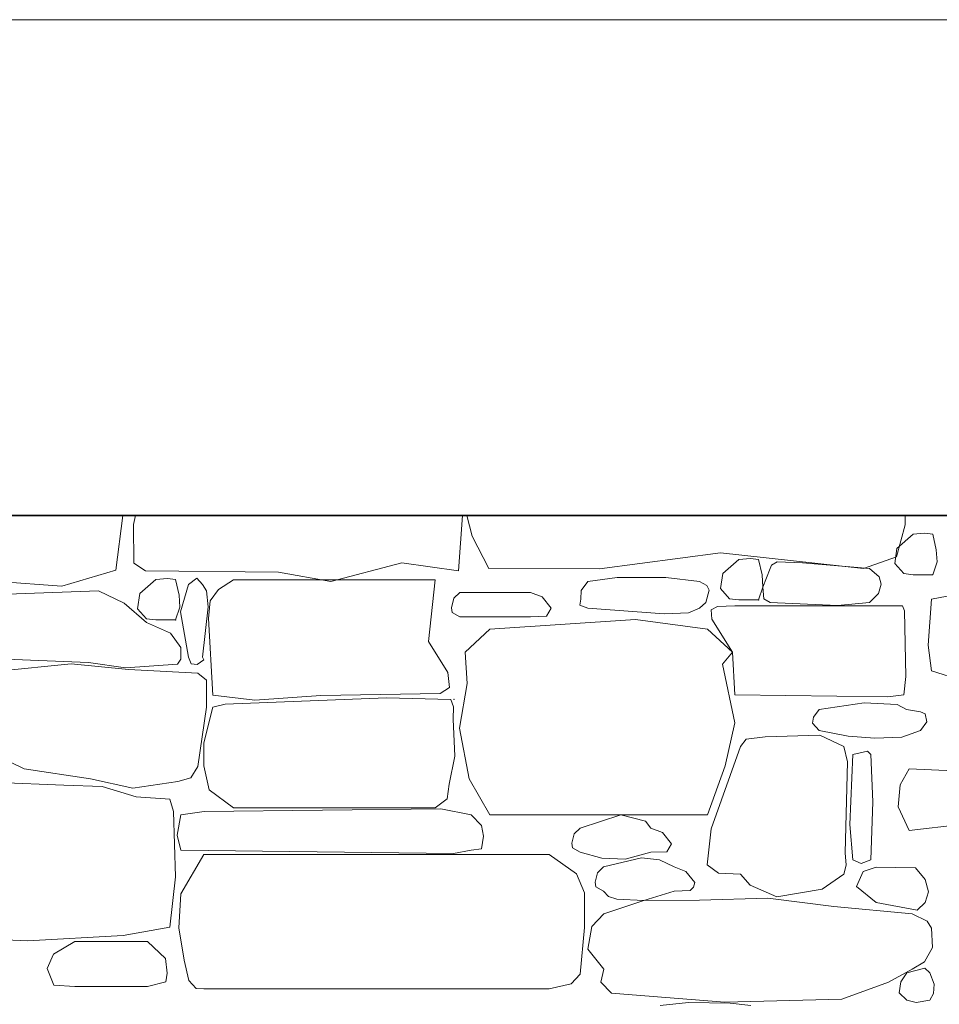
# Model space of a CAD drawing. Header units: millimetres. Extents: x -25478 to 4005, y -8416 to 11348.
# Tile 111 of 256: x -18185 to -16701, y 2392 to 3980. Entities that reach past the tile are written whole.
import ezdxf

# ---------------------------------------------------------------- set-up
doc = ezdxf.new("R2010")
doc.units = ezdxf.units.MM
doc.header["$MEASUREMENT"] = 0
doc.linetypes.add('Wipeout_Contour', pattern=[1000, 0, -1000])
doc.layers.add('POHLED ZÁPADNÍ_1_Konstrukce - nosné', color=7, linetype='Continuous')
doc.layers.add('POHLED ZÁPADNÍ_1_Výplně - Povrchové', color=7, linetype='Continuous')

# ---------------------------------------------------------------- blocks, each defined once
blk = doc.blocks.new('*X2525', base_point=(-25690.4, -8330.8))
at = {"layer": 'POHLED ZÁPADNÍ_1_Výplně - Povrchové', "color": 253, "linetype": 'Continuous', "lineweight": 13}
for p, q in [((-18029.9, 3092.1), (-18018.4, 3180)), ((-17998, 3180), (-18001.4, 3165.9)), ((-17476.8, 3090.8), (-17470.3, 3180)), ((-17463.4, 3180), (-17455, 3146.9)), ((-16756.6, 3165.4), (-16756.3, 3180)), ((-18001.4, 3165.9), (-18000.8, 3103.4)), ((-16770.5, 3113.3), (-16756.6, 3165.4)), ((-17455, 3146.9), (-17427.9, 3094.7)), ((-16743.7, 3149.9), (-16769.7, 3127.2)), ((-16725.3, 3151.5), (-16743.7, 3149.9)), ((-16712, 3149.9), (-16725.3, 3151.5)), ((-16706.3, 3124.8), (-16712, 3149.9)), ((-17249.7, 3094.1), (-17054.3, 3119.9)), ((-17054.3, 3119.9), (-16823.9, 3094.8)), ((-16823.9, 3094.8), (-16770.5, 3113.3)), ((-16769.7, 3127.2), (-16773.4, 3102.7)), ((-16705, 3105.2), (-16706.3, 3124.8)), ((-18000.8, 3103.4), (-17981.7, 3090.8)), ((-17682.8, 3073.9), (-17568.1, 3104)), ((-17568.1, 3104), (-17476.8, 3090.8)), ((-17024.6, 3109.4), (-17050.6, 3086.8)), ((-17006.1, 3111), (-17024.6, 3109.4)), ((-16992.9, 3109.4), (-17006.1, 3111)), ((-16987.1, 3084.3), (-16992.9, 3109.4)), ((-16972.3, 3100.1), (-16974.1, 3094.8)), ((-16962.7, 3105.6), (-16972.3, 3100.1)), ((-16921.9, 3103.9), (-16962.7, 3105.6)), ((-16813.8, 3094.8), (-16921.9, 3103.9)), ((-16773.4, 3102.7), (-16758.7, 3086.4)), ((-16712, 3084.5), (-16705, 3105.2)), ((-18116.8, 3066.3), (-18029.9, 3092.1)), ((-17981.7, 3090.8), (-17767.1, 3088.7)), ((-17767.1, 3088.7), (-17682.8, 3073.9)), ((-17427.9, 3094.7), (-17249.7, 3094.1)), ((-17050.6, 3086.8), (-17054.3, 3062.2)), ((-16985.9, 3064.7), (-16987.1, 3084.3)), ((-16974.1, 3094.8), (-16985.9, 3064.7)), ((-16798.4, 3081.5), (-16813.8, 3094.8)), ((-16795.2, 3069.2), (-16798.4, 3081.5)), ((-16758.7, 3086.4), (-16743.7, 3084.5)), ((-16743.7, 3084.5), (-16712, 3084.5)), ((-18272.5, 3077.3), (-18116.8, 3066.3)), ((-17965.1, 3077), (-17991.1, 3054.4)), ((-17946.6, 3078.6), (-17965.1, 3077)), ((-17933.4, 3077), (-17946.6, 3078.6)), ((-17927.6, 3051.9), (-17933.4, 3077)), ((-17912.5, 3069), (-17925.5, 3025)), ((-17899.1, 3079), (-17912.5, 3069)), ((-17890.1, 3069), (-17899.1, 3079)), ((-17883.6, 3058.5), (-17890.1, 3069)), ((-17839.8, 3076.3), (-17864.3, 3061.1)), ((-17514.4, 3076.3), (-17839.8, 3076.3)), ((-17525.5, 2977), (-17514.4, 3076.3)), ((-17268.2, 3073.9), (-17279.3, 3059.4)), ((-17221, 3080.2), (-17268.2, 3073.9)), ((-17183.4, 3080.4), (-17221, 3080.2)), ((-17142.6, 3080.1), (-17183.4, 3080.4)), ((-17088, 3073.9), (-17142.6, 3080.1)), ((-17076.2, 3067.5), (-17088, 3073.9)), ((-17072.8, 3059.8), (-17076.2, 3067.5)), ((-16799.5, 3054.3), (-16795.2, 3069.2)), ((-18057.9, 3058.5), (-18251.7, 3051.6)), ((-18016.2, 3038.6), (-18057.9, 3058.5)), ((-17991.1, 3054.4), (-17994.8, 3029.8)), ((-17926.4, 3032.3), (-17927.6, 3051.9)), ((-17880.7, 3033.1), (-17883.6, 3058.5)), ((-17864.3, 3061.1), (-17877.4, 3042.6)), ((-17474.8, 3055.8), (-17484.3, 3046.6)), ((-17360.6, 3055.8), (-17474.8, 3055.8)), ((-17342.1, 3048.8), (-17360.6, 3055.8)), ((-17279.3, 3059.4), (-17279.8, 3045.5)), ((-17078.1, 3039.9), (-17072.8, 3059.8)), ((-17054.3, 3062.2), (-17039.6, 3046)), ((-16992.9, 3044), (-16985.9, 3064.7)), ((-16985.9, 3064.7), (-16984.3, 3045.7)), ((-16813.8, 3039.9), (-16799.5, 3054.3)), ((-16714.1, 3045.5), (-16677.4, 3052.5)), ((-17980, 3007.7), (-18016.2, 3038.6)), ((-17877.4, 3042.6), (-17880.4, 3014.2)), ((-17484.3, 3046.6), (-17488.3, 3031.3)), ((-17327.4, 3030.7), (-17342.1, 3048.8)), ((-17279.8, 3045.5), (-17281.5, 3035.6)), ((-17281.5, 3035.6), (-17268.2, 3030.7)), ((-17088, 3030.7), (-17078.1, 3039.9)), ((-17031.2, 3034.7), (-17059, 3033.3)), ((-17039.6, 3046), (-17024.6, 3044)), ((-16760.6, 3034.7), (-17031.2, 3034.7)), ((-17024.6, 3044), (-16992.9, 3044)), ((-16984.3, 3045.7), (-16974.1, 3039.9)), ((-16974.1, 3039.9), (-16865.5, 3035.2)), ((-16865.5, 3035.2), (-16813.8, 3039.9)), ((-16757.8, 3026.3), (-16760.6, 3034.7)), ((-16719.2, 2971.1), (-16714.1, 3045.5)), ((-17994.8, 3029.8), (-17980.1, 3013.6)), ((-17933.4, 3011.7), (-17926.4, 3032.3)), ((-17925.5, 3025), (-17912.5, 2951.9)), ((-17890.1, 2951.9), (-17880.7, 3033.1)), ((-17488.3, 3031.3), (-17487.3, 3023.9)), ((-17487.3, 3023.9), (-17474.8, 3016.9)), ((-17360.6, 3016.9), (-17334.9, 3017.8)), ((-17334.9, 3017.8), (-17327.4, 3030.7)), ((-17268.2, 3030.7), (-17145.3, 3021.7)), ((-17145.3, 3021.7), (-17105.9, 3023.3)), ((-17105.9, 3023.3), (-17088, 3030.7)), ((-17059, 3033.3), (-17069.3, 3027.9)), ((-17069.3, 3027.9), (-17068.5, 3013.2)), ((-16755.2, 2920.5), (-16757.8, 3026.3)), ((-17980.1, 3013.6), (-17965.1, 3011.7)), ((-17941.3, 2990.2), (-17980, 3007.7)), ((-17965.1, 3011.7), (-17933.4, 3011.7)), ((-17880.4, 3014.2), (-17873.2, 2890.4)), ((-17474.8, 3016.9), (-17360.6, 3016.9)), ((-17191.6, 3012.3), (-17426.6, 2997.1)), ((-17075.4, 2997.1), (-17191.6, 3012.3)), ((-17068.5, 3013.2), (-17035, 2960)), ((-17924.8, 2967.5), (-17941.3, 2990.2)), ((-17426.6, 2997.1), (-17466.2, 2959.5)), ((-17035, 2960), (-17075.4, 2997.1)), ((-17494.2, 2927), (-17525.5, 2977)), ((-16714.1, 2929.5), (-16719.2, 2971.1)), ((-17925.1, 2948.2), (-17924.8, 2967.5)), ((-17466.2, 2959.5), (-17463, 2909.3)), ((-17050.9, 2940.5), (-17035, 2960)), ((-17035, 2960), (-17031.2, 2890.8)), ((-18102, 2940.8), (-18253.7, 2925.8)), ((-18206.9, 2948.5), (-18074, 2943.2)), ((-18009.2, 2931.9), (-18102, 2940.8)), ((-18074, 2943.2), (-18014, 2934.7)), ((-18014, 2934.7), (-17930.2, 2940.3)), ((-17930.2, 2940.3), (-17925.1, 2948.2)), ((-17912.5, 2951.9), (-17908, 2941.1)), ((-17908, 2941.1), (-17898.7, 2939.7)), ((-17898.7, 2939.7), (-17887.5, 2947.2)), ((-17887.5, 2947.2), (-17890.1, 2951.9)), ((-17031.4, 2846), (-17050.9, 2940.5)), ((-17897.2, 2925.8), (-18009.2, 2931.9)), ((-17883.6, 2914.5), (-17897.2, 2925.8)), ((-17491.4, 2902.6), (-17494.2, 2927)), ((-16714.1, 2929.5), (-16661.9, 2913)), ((-17883.6, 2901), (-17883.6, 2914.5)), ((-17463, 2909.3), (-17475.2, 2837)), ((-16758.4, 2890.8), (-16755.2, 2920.5)), ((-17883.4, 2871), (-17883.6, 2901)), ((-17698.9, 2889.7), (-17506.5, 2893.2)), ((-17506.5, 2893.2), (-17491.4, 2902.6)), ((-17031.2, 2890.8), (-16784.6, 2887.6)), ((-16784.6, 2887.6), (-16758.4, 2890.8)), ((-17873.2, 2890.4), (-17805.4, 2882.5)), ((-17873.2, 2871), (-17853.6, 2876)), ((-17853.6, 2876), (-17593.3, 2886.1)), ((-17805.4, 2882.5), (-17698.9, 2889.7)), ((-17593.3, 2886.1), (-17489.1, 2883.3)), ((-17484.9, 2871.8), (-17489.1, 2883.3)), ((-16822.7, 2878.2), (-16895.2, 2867)), ((-16769.2, 2875.3), (-16822.7, 2878.2)), ((-16754.1, 2867), (-16769.2, 2875.3)), ((-17897.2, 2775.3), (-17883.4, 2871)), ((-17873.2, 2871), (-17887.8, 2813.7)), ((-17485.5, 2851.9), (-17484.9, 2871.8)), ((-16895.2, 2867), (-16904.6, 2854.9)), ((-16731.8, 2863.4), (-16754.1, 2867)), ((-16724.1, 2860.1), (-16731.8, 2863.4)), ((-16721.5, 2847.5), (-16724.1, 2860.1)), ((-17483.1, 2792.1), (-17485.5, 2851.9)), ((-17046.9, 2776.4), (-17031.4, 2846)), ((-16904.6, 2854.9), (-16905.8, 2845.2)), ((-16905.8, 2845.2), (-16895.2, 2833.4)), ((-16731.5, 2833.4), (-16721.5, 2847.5)), ((-17475.2, 2837), (-17459.5, 2755.6)), ((-16895.2, 2833.4), (-16848.2, 2824.1)), ((-16761.8, 2822.8), (-16731.5, 2833.4)), ((-17887.8, 2813.7), (-17887.5, 2776.2)), ((-17013.1, 2819.5), (-17022, 2807.6)), ((-16982.5, 2823.1), (-17013.1, 2819.5)), ((-16893.9, 2825.6), (-16982.5, 2823.1)), ((-16855.6, 2807.6), (-16893.9, 2825.6)), ((-16848.2, 2824.1), (-16805.2, 2821)), ((-16805.2, 2821), (-16761.8, 2822.8)), ((-18253.7, 2808), (-18177.8, 2771.6)), ((-17022, 2807.6), (-17069.5, 2674.9)), ((-16849.6, 2782.8), (-16855.6, 2807.6)), ((-16817.3, 2800.1), (-16840.9, 2794.8)), ((-16811.7, 2794.8), (-16817.3, 2800.1)), ((-17491.8, 2746.6), (-17483.1, 2792.1)), ((-16853.4, 2635.8), (-16849.6, 2782.8)), ((-16840.9, 2794.8), (-16845.6, 2681.6)), ((-16808.9, 2718.3), (-16811.7, 2794.8)), ((-18177.8, 2771.6), (-18070.8, 2755.3)), ((-17908.8, 2756.8), (-17897.2, 2775.3)), ((-17887.5, 2776.2), (-17879.4, 2737.9)), ((-17075.4, 2697.4), (-17046.9, 2776.4)), ((-16750, 2771.6), (-16764.7, 2746)), ((-16573.5, 2763), (-16750, 2771.6)), ((-18113.8, 2745.4), (-18381.4, 2755.1)), ((-18070.8, 2755.3), (-18002.1, 2740.3)), ((-18002.1, 2740.3), (-17929.7, 2751)), ((-17929.7, 2751), (-17908.8, 2756.8)), ((-17459.5, 2755.6), (-17426.6, 2697.4)), ((-18051.5, 2742.9), (-18113.8, 2745.4)), ((-17997, 2726.6), (-18051.5, 2742.9)), ((-17879.4, 2737.9), (-17839.8, 2708.6)), ((-17495.2, 2723.4), (-17491.8, 2746.6)), ((-16764.7, 2746), (-16768, 2710.1)), ((-17942.8, 2722.5), (-17997, 2726.6)), ((-17936.6, 2702.5), (-17942.8, 2722.5)), ((-17514.4, 2708.6), (-17495.2, 2723.4)), ((-16811.7, 2625), (-16808.9, 2718.3)), ((-17933.4, 2597.3), (-17936.6, 2702.5)), ((-17887.3, 2702.5), (-17924.9, 2697.4)), ((-17505.4, 2706.9), (-17887.3, 2702.5)), ((-17839.8, 2708.6), (-17514.4, 2708.6)), ((-17456.3, 2697.4), (-17505.4, 2706.9)), ((-16768, 2710.1), (-16750, 2672.2)), ((-17924.9, 2697.4), (-17930.6, 2664.4)), ((-17439.8, 2680.3), (-17456.3, 2697.4)), ((-17426.6, 2697.4), (-17075.4, 2697.4)), ((-17215.2, 2697.3), (-17280.7, 2675.9)), ((-17175.5, 2686.9), (-17215.2, 2697.3)), ((-17166.5, 2675.9), (-17175.5, 2686.9)), ((-17436.6, 2663), (-17439.8, 2680.3)), ((-17280.7, 2675.9), (-17290.2, 2666.7)), ((-17148.1, 2668.9), (-17166.5, 2675.9)), ((-17133.4, 2650.8), (-17148.1, 2668.9)), ((-17069.5, 2674.9), (-17076.1, 2616.5)), ((-16845.6, 2681.6), (-16840.9, 2625)), ((-16750, 2672.2), (-16666.9, 2681.5)), ((-17930.6, 2664.4), (-17924.9, 2640.4)), ((-17439.8, 2642.7), (-17436.6, 2663)), ((-17290.2, 2666.7), (-17294.3, 2651.4)), ((-17924.9, 2640.4), (-17485, 2635.1)), ((-17485, 2635.1), (-17456.3, 2640.4)), ((-17456.3, 2640.4), (-17439.8, 2642.7)), ((-17294.3, 2651.4), (-17293.3, 2643.9)), ((-17293.3, 2643.9), (-17280.7, 2637)), ((-17280.7, 2637), (-17245.9, 2627.5)), ((-17207.9, 2626.1), (-17166.5, 2637)), ((-17166.5, 2637), (-17140.8, 2637.9)), ((-17140.8, 2637.9), (-17133.4, 2650.8)), ((-17888, 2633.4), (-17925.1, 2569.8)), ((-17330.9, 2633.4), (-17888, 2633.4)), ((-17286.8, 2602), (-17330.9, 2633.4)), ((-17245.9, 2627.5), (-17207.9, 2626.1)), ((-17181.8, 2628.1), (-17243.1, 2613.2)), ((-17152.6, 2624.9), (-17181.8, 2628.1)), ((-17128.9, 2613.2), (-17152.6, 2624.9)), ((-16851.4, 2616.1), (-16853.4, 2635.8)), ((-16840.9, 2625), (-16827.6, 2618.8)), ((-16827.6, 2618.8), (-16811.7, 2625)), ((-17243.1, 2613.2), (-17252.6, 2604)), ((-17110.4, 2606.2), (-17128.9, 2613.2)), ((-17095.7, 2588.1), (-17110.4, 2606.2)), ((-17076.1, 2616.5), (-17057.6, 2603)), ((-16855.6, 2601.7), (-16851.4, 2616.1)), ((-16824, 2606.1), (-16834.9, 2581.5)), ((-16803.5, 2613.1), (-16824, 2606.1)), ((-16739.6, 2612.1), (-16803.5, 2613.1)), ((-16724.3, 2593.1), (-16739.6, 2612.1)), ((-17942.8, 2515.9), (-17933.4, 2597.3)), ((-17273.7, 2571.6), (-17286.8, 2602)), ((-17252.6, 2604), (-17256.6, 2588.7)), ((-17057.6, 2603), (-17022, 2601.7)), ((-17022, 2601.7), (-17006.7, 2584)), ((-16890.4, 2577.5), (-16855.6, 2601.7)), ((-16718.8, 2573), (-16724.3, 2593.1)), ((-17256.6, 2588.7), (-17255.6, 2581.2)), ((-17255.6, 2581.2), (-17243.1, 2574.3)), ((-17243.1, 2574.3), (-17234.9, 2565.5)), ((-17177.8, 2559.3), (-17128.9, 2574.3)), ((-17128.9, 2574.3), (-17103.2, 2575.2)), ((-17103.2, 2575.2), (-17098, 2580.4)), ((-17098, 2580.4), (-17095.7, 2588.1)), ((-17006.7, 2584), (-16963.7, 2565.2)), ((-16963.7, 2565.2), (-16890.4, 2577.5)), ((-16834.9, 2581.5), (-16803.5, 2556.2)), ((-17925.1, 2569.8), (-17928.1, 2515)), ((-17273.5, 2515.8), (-17273.7, 2571.6)), ((-17177.8, 2559.3), (-17242.4, 2537.7)), ((-17234.9, 2565.5), (-17221.8, 2561.5)), ((-17221.8, 2561.5), (-17177.8, 2559.3)), ((-17088, 2559.5), (-17177.8, 2559.3)), ((-16978.2, 2562.7), (-17088, 2559.5)), ((-16871.5, 2549.5), (-16978.2, 2562.7)), ((-16724.3, 2556.2), (-16718.8, 2573)), ((-16745.4, 2537.7), (-16871.5, 2549.5)), ((-16803.5, 2556.2), (-16737.3, 2543.7)), ((-16737.3, 2543.7), (-16724.3, 2556.2)), ((-17242.4, 2537.7), (-17262, 2517.4)), ((-16720.9, 2525.7), (-16745.4, 2537.7)), ((-16713.8, 2514.4), (-16720.9, 2525.7)), ((-18017.7, 2502.9), (-17942.8, 2515.9)), ((-17928.1, 2515), (-17919.7, 2463)), ((-17280.9, 2440.5), (-17273.5, 2515.8)), ((-17262, 2517.4), (-17268.2, 2480.5)), ((-16712.4, 2483.5), (-16713.8, 2514.4)), ((-18352.3, 2502.6), (-18172.4, 2494.1)), ((-18172.4, 2494.1), (-18017.7, 2502.9)), ((-18095.9, 2492.8), (-18130, 2472.5)), ((-17978.4, 2492.8), (-18095.9, 2492.8)), ((-17949.7, 2465.6), (-17978.4, 2492.8)), ((-17268.2, 2480.5), (-17242.4, 2448.6)), ((-16725.1, 2460.4), (-16712.4, 2483.5)), ((-18130, 2472.5), (-18140.5, 2449.2)), ((-17946.9, 2441.7), (-17949.7, 2465.6)), ((-17919.7, 2463), (-17912, 2430.1)), ((-18140.5, 2449.2), (-18129.5, 2422.5)), ((-17242.4, 2448.6), (-17247.5, 2427.4)), ((-16783.5, 2427.4), (-16745.4, 2448.6)), ((-16724.8, 2449.9), (-16753.7, 2442.6)), ((-16745.4, 2448.6), (-16725.1, 2460.4)), ((-16716.6, 2442.6), (-16724.8, 2449.9)), ((-17949.1, 2428.2), (-17946.9, 2441.7)), ((-17295.4, 2424.6), (-17280.9, 2440.5)), ((-16753.7, 2442.6), (-16763.3, 2427.8)), ((-16709.9, 2424), (-16716.6, 2442.6)), ((-18129.5, 2422.5), (-18095.9, 2420.2)), ((-18095.9, 2420.2), (-17978.4, 2420.2)), ((-17978.4, 2420.2), (-17949.1, 2428.2)), ((-17912, 2430.1), (-17900.2, 2417.3)), ((-17900.2, 2417.3), (-17888, 2416.9)), ((-17888, 2416.9), (-17330.9, 2416.9)), ((-17330.9, 2416.9), (-17295.4, 2424.6)), ((-17247.5, 2427.4), (-17230, 2409.7)), ((-16858.6, 2399.8), (-16783.5, 2427.4)), ((-16763.3, 2427.8), (-16766.1, 2410.2)), ((-16710.9, 2409.1), (-16709.9, 2424)), ((-17230, 2409.7), (-17197.1, 2406.8)), ((-17197.1, 2406.8), (-17047.3, 2395.2)), ((-17047.3, 2395.2), (-16858.6, 2399.8)), ((-16766.1, 2410.2), (-16753.7, 2398.3)), ((-16753.7, 2398.3), (-16738.5, 2394.6)), ((-16738.5, 2394.6), (-16716.6, 2398.3)), ((-16716.6, 2398.3), (-16710.9, 2409.1)), ((-17105.8, 2394.6), (-17151.9, 2389.7)), ((-17038.8, 2393.4), (-17105.8, 2394.6)), ((-17005.2, 2389.7), (-17038.8, 2393.4))]:
    blk.add_line(p, q, dxfattribs=at)
for p in [(-16712, 3084.5), (-16992.9, 3044), (-17933.4, 3011.7), (-17484.3, 2883.4)]:
    blk.add_point(p, dxfattribs=at)

msp = doc.modelspace()

# ---------------------------------------------------------------- wipeouts: each hides what was drawn before it
at = {"color": 254, "linetype": 'Wipeout_Contour', "lineweight": 0, "ltscale": 18373902.95055373}
msp.add_wipeout([(-20988.7, 433.6), (-19741.8, 434.8), (-19741.8, 484.4), (-19741.7, 541.7), (-19741.8, 618), (-19741.7, 688.4), (-19741.7, 745.1), (-19741.8, 769.1), (-19741.7, 788.6), (-19741.8, 865.7), (-19733.1, 865.7), (-19750.9, 867.2), (-19820.3, 891.1), (-19810.4, 922.8), (-19860, 935.5), (-19875, 927.6), (-19875.1, 920.6), (-19875.1, 927.6), (-19875.1, 915.6), (-19875.2, 927.5), (-19896.4, 916.4), (-19899.7, 954.5), (-19932.8, 954.5), (-19965.9, 932.3), (-19979.2, 970.3), (-19970.9, 995.7), (-20000.7, 1000.5), (-20012.1, 1023.7), (-20037.1, 994), (-20082.9, 991.5), (-20075.2, 1043.3), (-20107, 1052.4), (-20107, 1038.3), (-20107, 1031.1), (-20107.1, 1037), (-20107.1, 1028.3), (-20107.1, 1049.7), (-20107.1, 1052.5), (-20108.3, 1052.8), (-20131.4, 1040.1), (-20151.3, 1059.1), (-20171.2, 1049.6), (-20207.6, 1075), (-20187.7, 1116.2), (-20217.5, 1151.1), (-20176.2, 1171.1), (-20169.7, 1200.7), (-20191, 1217.7), (-20204.3, 1250), (-20161.5, 1261.5), (-20144.7, 1281.1), (-20164.5, 1293.8), (-20154.6, 1316), (-20129, 1320.7), (-20132.3, 1334.8), (-20112.7, 1355), (-20138.8, 1373.7), (-20130.3, 1391.5), (-20133.6, 1393.2), (-20127.3, 1397.9), (-20122.5, 1408), (-20135.5, 1428.3), (-20159.9, 1429.8), (-20187.7, 1446), (-20153.4, 1468.8), (-20161.2, 1499.9), (-20121.5, 1496.8), (-20105, 1522.1), (-20081.8, 1531.7), (-20081.8, 1547.5), (-20101.4, 1577.9), (-20080.2, 1607.5), (-20052.6, 1623.1), (-20064, 1664.6), (-20031.4, 1682.3), (-20006.9, 1713), (-19982.5, 1699.7), (-19956, 1718.8), (-19972.6, 1741), (-19954.8, 1755), (-19910.9, 1768.1), (-19915, 1801.8), (-19886.2, 1815.4), (-19833.5, 1826.6), (-19820.3, 1861.5), (-19800.4, 1886.8), (-19757.4, 1896.3), (-19740.9, 1921.7), (-19707.7, 1902.7), (-19701.2, 1902.8), (-19701.2, 1921.7), (-19701.1, 1902.8), (-19701.1, 1903.3), (-19701.1, 1902.8), (-19666.3, 1903.3), (-19636.5, 1893.8), (-19641.5, 1874.2), (-19619.9, 1848.3), (-19600, 1857.8), (-19573.5, 1845.2), (-19557, 1826.1), (-19540.4, 1784.9), (-19527.2, 1769.1), (-19527.2, 1770.3), (-19527.2, 1769.1), (-19527.1, 1770.3), (-19527.1, 1768.9), (-19514, 1753.2), (-19480.9, 1753.2), (-19484.2, 1721.5), (-19451.1, 1696.1), (-19421.3, 1708.8), (-19408, 1670.7), (-19371.6, 1651.7), (-19351.8, 1661.2), (-19328.6, 1629.5), (-19338.5, 1604.1), (-19292.2, 1585.1), (-19302.1, 1559.7), (-19315.4, 1521.7), (-19272.3, 1518.5), (-19257.6, 1490.4), (-19280.7, 1468.2), (-19244.3, 1427), (-19217.9, 1417.5), (-19241, 1373.1), (-19207.9, 1341.4), (-19191.4, 1350.9), (-19184.8, 1293.8), (-19234.4, 1274.8), (-19251, 1255.8), (-19224.5, 1233.6), (-19211.2, 1214.5), (-19240.3, 1175.6), (-19211.2, 1132.1), (-19244.3, 1097.2), (-19274.1, 1106.7), (-19295.1, 1086.6), (-19295.1, 1085.4), (-19295.1, 1086.6), (-19295.2, 1078.3), (-19295.2, 1073.5), (-19287.4, 1062.3), (-19295.2, 1059.8), (-19295.2, 1055.4), (-19295.2, 1038.3), (-19295.2, 1031.1), (-19295.2, 1037), (-19295.3, 1028.3), (-19295.3, 1049.7), (-19295.3, 1059.8), (-19317.5, 1052.7), (-19340.3, 1075), (-19337, 1017.9), (-19376.7, 1043.3), (-19412.7, 1047), (-19393.3, 1024.2), (-19433, 1005.2), (-19459.5, 1030.6), (-19472.7, 1005.2), (-19439.6, 970.3), (-19486, 970.3), (-19522.4, 1002), (-19527, 996.3), (-19527.1, 985.7), (-19527.1, 963.3), (-19527.1, 933.1), (-19527.1, 920.6), (-19527.2, 930.9), (-19527.2, 915.6), (-19527.3, 953.3), (-19527.3, 978.4), (-19527.3, 988.5), (-19527.4, 973.4), (-19527.4, 995.9), (-19527.5, 985.9), (-19527.5, 995.8), (-19545.6, 973.5), (-19585.3, 983), (-19578.7, 954.5), (-19611.8, 945), (-19630.9, 935.4), (-19630.9, 903.7), (-19654.1, 903.7), (-19627.6, 865.7), (-19660.6, 849.9), (-19660.6, 783.4), (-19660.6, 731.8), (-19660.5, 702.5), (-19660.5, 677.5), (-19660.6, 642), (-19660.6, 528.8), (-19660.6, 477), (-19660.5, 434.9), (-18196.8, 436.3), (-18196.8, 484.4), (-18196.7, 541.7), (-18196.8, 618), (-18196.7, 688.4), (-18196.7, 745.1), (-18196.8, 769.1), (-18196.7, 788.6), (-18196.8, 865.7), (-18188.1, 865.7), (-18205.9, 867.2), (-18275.3, 891.1), (-18265.4, 922.8), (-18315, 935.5), (-18330, 927.6), (-18330, 920.6), (-18330.1, 927.6), (-18330.1, 915.6), (-18330.2, 927.5), (-18351.4, 916.4), (-18354.7, 954.5), (-18387.8, 954.5), (-18420.9, 932.3), (-18434.2, 970.3), (-18425.9, 995.7), (-18455.7, 1000.5), (-18467.1, 1023.7), (-18492, 994), (-18537.9, 991.5), (-18530.2, 1043.3), (-18562, 1052.4), (-18562, 1038.3), (-18562, 1031.1), (-18562, 1037), (-18562.1, 1028.3), (-18562.1, 1049.7), (-18562.1, 1052.5), (-18563.3, 1052.8), (-18586.4, 1040.1), (-18606.3, 1059.1), (-18626.2, 1049.6), (-18662.6, 1075), (-18642.7, 1116.2), (-18672.5, 1151.1), (-18631.2, 1171.1), (-18624.7, 1200.7), (-18646, 1217.7), (-18659.3, 1250), (-18616.5, 1261.5), (-18599.7, 1281.1), (-18619.5, 1293.8), (-18609.6, 1316), (-18584, 1320.7), (-18587.3, 1334.8), (-18567.7, 1355), (-18593.8, 1373.7), (-18585.3, 1391.5), (-18588.6, 1393.2), (-18582.3, 1397.9), (-18577.5, 1408), (-18590.5, 1428.3), (-18614.9, 1429.8), (-18642.7, 1446), (-18608.4, 1468.8), (-18616.2, 1499.9), (-18576.5, 1496.8), (-18560, 1522.1), (-18536.8, 1531.7), (-18536.8, 1547.5), (-18556.3, 1577.9), (-18535.2, 1607.5), (-18507.5, 1623.1), (-18519, 1664.6), (-18486.4, 1682.3), (-18461.9, 1713), (-18437.5, 1699.7), (-18411, 1718.8), (-18427.5, 1741), (-18409.8, 1755), (-18365.9, 1768.1), (-18370, 1801.8), (-18341.2, 1815.4), (-18288.5, 1826.6), (-18275.3, 1861.5), (-18255.4, 1886.8), (-18212.4, 1896.3), (-18195.8, 1921.7), (-18162.7, 1902.7), (-18156.2, 1902.8), (-18156.2, 1921.7), (-18156.1, 1902.8), (-18156.1, 1903.3), (-18156.1, 1902.8), (-18121.3, 1903.3), (-18091.5, 1893.8), (-18096.5, 1874.2), (-18074.9, 1848.3), (-18055, 1857.8), (-18028.5, 1845.2), (-18012, 1826.1), (-17995.4, 1784.9), (-17982.2, 1769.1), (-17982.2, 1770.3), (-17982.2, 1769.1), (-17982.1, 1770.3), (-17982.1, 1768.9), (-17969, 1753.2), (-17935.9, 1753.2), (-17939.2, 1721.5), (-17906.1, 1696.1), (-17876.3, 1708.8), (-17863, 1670.7), (-17826.6, 1651.7), (-17806.8, 1661.2), (-17783.6, 1629.5), (-17793.5, 1604.1), (-17747.2, 1585.1), (-17757.1, 1559.7), (-17770.4, 1521.7), (-17727.3, 1518.5), (-17712.6, 1490.4), (-17735.7, 1468.2), (-17699.3, 1427), (-17672.9, 1417.5), (-17696, 1373.1), (-17662.9, 1341.4), (-17646.4, 1350.9), (-17639.8, 1293.8), (-17689.4, 1274.8), (-17706, 1255.8), (-17679.5, 1233.6), (-17666.2, 1214.5), (-17695.3, 1175.6), (-17666.2, 1132.1), (-17699.3, 1097.2), (-17729.1, 1106.7), (-17750.1, 1086.6), (-17750.1, 1085.4), (-17750.1, 1086.6), (-17750.1, 1078.3), (-17750.2, 1073.5), (-17742.4, 1062.3), (-17750.2, 1059.8), (-17750.2, 1055.4), (-17750.2, 1038.3), (-17750.2, 1031.1), (-17750.2, 1037), (-17750.3, 1028.3), (-17750.3, 1049.7), (-17750.3, 1059.8), (-17772.5, 1052.7), (-17795.3, 1075), (-17792, 1017.9), (-17831.7, 1043.3), (-17867.7, 1047), (-17848.3, 1024.2), (-17888, 1005.2), (-17914.5, 1030.6), (-17927.7, 1005.2), (-17894.6, 970.3), (-17941, 970.3), (-17977.4, 1002), (-17982, 996.3), (-17982.1, 985.7), (-17982.1, 963.3), (-17982.1, 933.1), (-17982.1, 920.6), (-17982.2, 930.9), (-17982.2, 915.6), (-17982.3, 953.3), (-17982.3, 978.4), (-17982.3, 988.5), (-17982.4, 973.4), (-17982.4, 995.9), (-17982.4, 985.9), (-17982.5, 995.8), (-18000.6, 973.5), (-18040.3, 983), (-18033.7, 954.5), (-18066.8, 945), (-18085.9, 935.4), (-18085.9, 903.7), (-18109, 903.7), (-18082.6, 865.7), (-18115.5, 849.9), (-18115.5, 783.4), (-18115.6, 731.8), (-18115.5, 702.5), (-18115.5, 677.5), (-18115.6, 642), (-18115.5, 528.8), (-18115.5, 477), (-18115.5, 436.4), (-16448, 438), (-16448, 484.4), (-16447.9, 541.7), (-16448, 618), (-16447.9, 688.4), (-16447.9, 745.1), (-16448, 769.1), (-16447.9, 788.6), (-16447.9, 865.7), (-16439.3, 865.7), (-16457, 867.2), (-16526.5, 891.1), (-16516.6, 922.8), (-16566.2, 935.5), (-16581.2, 927.6), (-16581.2, 920.6), (-16581.3, 927.6), (-16581.3, 915.6), (-16581.4, 927.5), (-16602.6, 916.4), (-16605.9, 954.5), (-16639, 954.5), (-16672.1, 932.3), (-16685.4, 970.3), (-16677.1, 995.7), (-16706.9, 1000.5), (-16718.3, 1023.7), (-16743.2, 994), (-16789.1, 991.5), (-16781.4, 1043.3), (-16813.2, 1052.4), (-16813.2, 1038.3), (-16813.2, 1031.1), (-16813.2, 1037), (-16813.3, 1028.3), (-16813.3, 1049.7), (-16813.3, 1052.5), (-16814.5, 1052.8), (-16837.6, 1040.1), (-16857.5, 1059.1), (-16877.3, 1049.6), (-16913.8, 1075), (-16893.9, 1116.2), (-16923.7, 1151.1), (-16882.4, 1171.1), (-16875.9, 1200.7), (-16897.2, 1217.7), (-16910.5, 1250), (-16867.7, 1261.5), (-16850.9, 1281.1), (-16870.7, 1293.8), (-16860.8, 1316), (-16835.2, 1320.7), (-16838.4, 1334.8), (-16818.9, 1355), (-16845, 1373.7), (-16836.5, 1391.5), (-16839.8, 1393.2), (-16833.5, 1397.9), (-16828.7, 1408), (-16841.7, 1428.3), (-16866.1, 1429.8), (-16893.9, 1446), (-16859.6, 1468.8), (-16867.4, 1499.9), (-16827.7, 1496.8), (-16811.1, 1522.1), (-16788, 1531.7), (-16788, 1547.5), (-16807.5, 1577.9), (-16786.4, 1607.5), (-16758.7, 1623.1), (-16770.2, 1664.6), (-16737.6, 1682.3), (-16713.1, 1713), (-16688.7, 1699.7), (-16662.2, 1718.8), (-16678.7, 1741), (-16661, 1755), (-16617.1, 1768.1), (-16621.2, 1801.8), (-16592.4, 1815.4), (-16539.7, 1826.6), (-16526.5, 1861.5), (-16506.6, 1886.8), (-16463.6, 1896.3), (-16447, 1921.7), (-16413.9, 1902.7), (-16407.4, 1902.8), (-16407.4, 1921.7), (-16407.3, 1902.8), (-16407.3, 1903.3), (-16407.3, 1902.8), (-16372.5, 1903.3), (-16342.7, 1893.8), (-16347.7, 1874.2), (-16326.1, 1848.3), (-16306.2, 1857.8), (-16279.7, 1845.2), (-16263.2, 1826.1), (-16246.6, 1784.9), (-16233.4, 1769.1), (-16233.4, 1770.3), (-16233.4, 1769.1), (-16233.3, 1770.3), (-16233.3, 1768.9), (-16220.2, 1753.2), (-16187.1, 1753.2), (-16190.4, 1721.5), (-16157.3, 1696.1), (-16127.5, 1708.8), (-16114.2, 1670.7), (-16077.8, 1651.7), (-16058, 1661.2), (-16034.8, 1629.5), (-16044.7, 1604.1), (-15998.4, 1585.1), (-16008.3, 1559.7), (-16021.6, 1521.7), (-15978.5, 1518.5), (-15963.8, 1490.4), (-15986.9, 1468.2), (-15950.5, 1427), (-15924, 1417.5), (-15947.2, 1373.1), (-15914.1, 1341.4), (-15897.6, 1350.9), (-15890.9, 1293.8), (-15940.6, 1274.8), (-15957.1, 1255.8), (-15930.7, 1233.6), (-15917.4, 1214.5), (-15946.5, 1175.6), (-15917.4, 1132.1), (-15950.5, 1097.2), (-15980.3, 1106.7), (-16001.3, 1086.6), (-16001.3, 1085.4), (-16001.3, 1086.6), (-16001.3, 1078.3), (-16001.4, 1073.5), (-15993.6, 1062.3), (-16001.4, 1059.8), (-16001.4, 1055.4), (-16001.4, 1038.3), (-16001.4, 1031.1), (-16001.4, 1037), (-16001.4, 1028.3), (-16001.5, 1049.7), (-16001.5, 1059.8), (-16023.7, 1052.7), (-16046.5, 1075), (-16043.2, 1017.9), (-16082.9, 1043.3), (-16118.9, 1047), (-16099.5, 1024.2), (-16139.2, 1005.2), (-16165.7, 1030.6), (-16178.9, 1005.2), (-16145.8, 970.3), (-16192.2, 970.3), (-16228.6, 1002), (-16233.2, 996.3), (-16233.2, 985.7), (-16233.3, 963.3), (-16233.3, 933.1), (-16233.3, 920.6), (-16233.3, 930.9), (-16233.4, 915.6), (-16233.5, 953.3), (-16233.5, 978.4), (-16233.5, 988.5), (-16233.6, 973.4), (-16233.6, 995.9), (-16233.6, 985.9), (-16233.6, 995.8), (-16251.7, 973.5), (-16291.5, 983), (-16284.8, 954.5), (-16317.9, 945), (-16337.1, 935.4), (-16337.1, 903.7), (-16360.2, 903.7), (-16333.8, 865.7), (-16366.7, 849.9), (-16366.7, 783.4), (-16366.7, 731.8), (-16366.7, 702.5), (-16366.7, 677.5), (-16366.8, 642), (-16366.7, 528.8), (-16366.7, 477), (-16366.7, 438.1), (-14891.1, 439.5), (-14891.1, 484.4), (-14891.1, 541.7), (-14891.1, 618), (-14891.1, 688.4), (-14891.1, 745.1), (-14891.1, 769.1), (-14891.1, 788.6), (-14891.1, 865.7), (-14882.4, 865.7), (-14900.2, 867.2), (-14969.7, 891.1), (-14959.7, 922.8), (-15009.4, 935.5), (-15024.4, 927.6), (-15024.4, 920.6), (-15024.5, 927.6), (-15024.5, 915.6), (-15024.5, 927.5), (-15045.8, 916.4), (-15049.1, 954.5), (-15082.2, 954.5), (-15115.3, 932.3), (-15128.6, 970.3), (-15120.3, 995.7), (-15150.1, 1000.5), (-15161.4, 1023.7), (-15186.4, 994), (-15232.3, 991.5), (-15224.5, 1043.3), (-15256.4, 1052.4), (-15256.4, 1038.3), (-15256.4, 1031.1), (-15256.4, 1037), (-15256.5, 1028.3), (-15256.5, 1049.7), (-15256.5, 1052.5), (-15257.6, 1052.8), (-15280.8, 1040.1), (-15300.7, 1059.1), (-15320.5, 1049.6), (-15356.9, 1075), (-15337.1, 1116.2), (-15366.9, 1151.1), (-15325.6, 1171.1), (-15319, 1200.7), (-15340.4, 1217.7), (-15353.7, 1250), (-15310.9, 1261.5), (-15294.1, 1281.1), (-15313.9, 1293.8), (-15304, 1316), (-15278.4, 1320.7), (-15281.6, 1334.8), (-15262.1, 1355), (-15288.1, 1373.7), (-15279.7, 1391.5), (-15283, 1393.2), (-15276.7, 1397.9), (-15271.9, 1408), (-15284.9, 1428.3), (-15309.3, 1429.8), (-15337.1, 1446), (-15302.8, 1468.8), (-15310.6, 1499.9), (-15270.9, 1496.8), (-15254.3, 1522.1), (-15231.2, 1531.7), (-15231.2, 1547.5), (-15250.7, 1577.9), (-15229.6, 1607.5), (-15201.9, 1623.1), (-15213.4, 1664.6), (-15180.8, 1682.3), (-15156.3, 1713), (-15131.9, 1699.7), (-15105.4, 1718.8), (-15121.9, 1741), (-15104.2, 1755), (-15060.3, 1768.1), (-15064.4, 1801.8), (-15035.6, 1815.4), (-14982.9, 1826.6), (-14969.7, 1861.5), (-14949.8, 1886.8), (-14906.8, 1896.3), (-14890.2, 1921.7), (-14857.1, 1902.7), (-14850.6, 1902.8), (-14850.6, 1921.7), (-14850.5, 1902.8), (-14850.5, 1903.3), (-14850.5, 1902.8), (-14815.7, 1903.3), (-14785.9, 1893.8), (-14790.9, 1874.2), (-14769.3, 1848.3), (-14749.4, 1857.8), (-14722.9, 1845.2), (-14706.4, 1826.1), (-14689.8, 1784.9), (-14676.6, 1769.1), (-14676.6, 1770.3), (-14676.6, 1769.1), (-14676.5, 1770.3), (-14676.5, 1768.9), (-14663.3, 1753.2), (-14630.2, 1753.2), (-14633.6, 1721.5), (-14600.5, 1696.1), (-14570.7, 1708.8), (-14557.4, 1670.7), (-14521, 1651.7), (-14501.1, 1661.2), (-14478, 1629.5), (-14487.9, 1604.1), (-14441.6, 1585.1), (-14451.5, 1559.7), (-14464.7, 1521.7), (-14421.7, 1518.5), (-14407, 1490.4), (-14430.1, 1468.2), (-14393.7, 1427), (-14367.2, 1417.5), (-14390.4, 1373.1), (-14357.3, 1341.4), (-14340.8, 1350.9), (-14334.1, 1293.8), (-14383.8, 1274.8), (-14400.3, 1255.8), (-14373.9, 1233.6), (-14360.6, 1214.5), (-14389.7, 1175.6), (-14360.6, 1132.1), (-14393.7, 1097.2), (-14423.5, 1106.7), (-14444.5, 1086.6), (-14444.5, 1085.4), (-14444.5, 1086.6), (-14444.5, 1078.3), (-14444.5, 1073.5), (-14436.7, 1062.3), (-14444.6, 1059.8), (-14444.6, 1055.4), (-14444.6, 1038.3), (-14444.6, 1031.1), (-14444.6, 1037), (-14444.6, 1028.3), (-14444.7, 1049.7), (-14444.7, 1059.8), (-14466.8, 1052.7), (-14489.7, 1075), (-14486.4, 1017.9), (-14526.1, 1043.3), (-14562.1, 1047), (-14542.7, 1024.2), (-14582.4, 1005.2), (-14608.9, 1030.6), (-14622.1, 1005.2), (-14589, 970.3), (-14635.4, 970.3), (-14671.8, 1002), (-14676.4, 996.3), (-14676.4, 985.7), (-14676.5, 963.3), (-14676.5, 933.1), (-14676.5, 920.6), (-14676.5, 930.9), (-14676.6, 915.6), (-14676.7, 953.3), (-14676.7, 978.4), (-14676.7, 988.5), (-14676.8, 973.4), (-14676.8, 995.9), (-14676.8, 985.9), (-14676.8, 995.8), (-14694.9, 973.5), (-14734.7, 983), (-14728, 954.5), (-14761.1, 945), (-14780.3, 935.4), (-14780.3, 903.7), (-14803.4, 903.7), (-14776.9, 865.7), (-14809.9, 849.9), (-14809.9, 783.4), (-14809.9, 731.8), (-14809.9, 702.5), (-14809.9, 677.5), (-14809.9, 642), (-14809.9, 528.8), (-14809.9, 477), (-14809.9, 439.6), (-13393.1, 440.9), (-13393.1, 484.4), (-13393.1, 541.7), (-13393.1, 618), (-13393.1, 688.4), (-13393.1, 745.1), (-13393.1, 769.1), (-13393.1, 788.6), (-13393.1, 865.7), (-13384.4, 865.7), (-13402.2, 867.2), (-13471.6, 891.1), (-13461.7, 922.8), (-13511.3, 935.5), (-13526.3, 927.6), (-13526.4, 920.6), (-13526.4, 927.6), (-13526.4, 915.6), (-13526.5, 927.5), (-13547.7, 916.4), (-13551, 954.5), (-13584.1, 954.5), (-13617.2, 932.3), (-13630.5, 970.3), (-13622.2, 995.7), (-13652, 1000.5), (-13663.4, 1023.7), (-13688.4, 994), (-13734.2, 991.5), (-13726.5, 1043.3), (-13758.3, 1052.4), (-13758.3, 1038.3), (-13758.3, 1031.1), (-13758.4, 1037), (-13758.4, 1028.3), (-13758.4, 1049.7), (-13758.4, 1052.5), (-13759.6, 1052.8), (-13782.7, 1040.1), (-13802.6, 1059.1), (-13822.5, 1049.6), (-13858.9, 1075), (-13839, 1116.2), (-13868.8, 1151.1), (-13827.5, 1171.1), (-13821, 1200.7), (-13842.3, 1217.7), (-13855.6, 1250), (-13812.8, 1261.5), (-13796, 1281.1), (-13815.8, 1293.8), (-13805.9, 1316), (-13780.3, 1320.7), (-13783.6, 1334.8), (-13764, 1355), (-13790.1, 1373.7), (-13781.6, 1391.5), (-13784.9, 1393.2), (-13778.6, 1397.9), (-13773.8, 1408), (-13786.8, 1428.3), (-13811.2, 1429.8), (-13839, 1446), (-13804.7, 1468.8), (-13812.5, 1499.9), (-13772.8, 1496.8), (-13756.3, 1522.1), (-13733.1, 1531.7), (-13733.1, 1547.5), (-13752.7, 1577.9), (-13731.5, 1607.5), (-13703.9, 1623.1), (-13715.3, 1664.6), (-13682.7, 1682.3), (-13658.2, 1713), (-13633.8, 1699.7), (-13607.3, 1718.8), (-13623.9, 1741), (-13606.1, 1755), (-13562.2, 1768.1), (-13566.3, 1801.8), (-13537.5, 1815.4), (-13484.8, 1826.6), (-13471.6, 1861.5), (-13451.7, 1886.8), (-13408.7, 1896.3), (-13392.2, 1921.7), (-13359.1, 1902.7), (-13352.5, 1902.8), (-13352.5, 1921.7), (-13352.4, 1902.8), (-13352.4, 1903.3), (-13352.4, 1902.8), (-13317.6, 1903.3), (-13287.8, 1893.8), (-13292.8, 1874.2), (-13271.2, 1848.3), (-13251.3, 1857.8), (-13224.8, 1845.2), (-13208.3, 1826.1), (-13191.7, 1784.9), (-13178.5, 1769.1), (-13178.5, 1770.3), (-13178.5, 1769.1), (-13178.4, 1770.3), (-13178.4, 1768.9), (-13165.3, 1753.2), (-13132.2, 1753.2), (-13135.5, 1721.5), (-13102.4, 1696.1), (-13072.6, 1708.8), (-13059.3, 1670.7), (-13022.9, 1651.7), (-13003.1, 1661.2), (-12979.9, 1629.5), (-12989.8, 1604.1), (-12943.5, 1585.1), (-12953.4, 1559.7), (-12966.7, 1521.7), (-12923.6, 1518.5), (-12908.9, 1490.4), (-12932.1, 1468.2), (-12895.6, 1427), (-12869.2, 1417.5), (-12892.3, 1373.1), (-12859.2, 1341.4), (-12842.7, 1350.9), (-12836.1, 1293.8), (-12885.7, 1274.8), (-12902.3, 1255.8), (-12875.8, 1233.6), (-12862.5, 1214.5), (-12891.6, 1175.6), (-12862.5, 1132.1), (-12895.6, 1097.2), (-12925.4, 1106.7), (-12946.4, 1086.6), (-12946.4, 1085.4), (-12946.4, 1086.6), (-12946.5, 1078.3), (-12946.5, 1073.5), (-12938.7, 1062.3), (-12946.5, 1059.8), (-12946.5, 1055.4), (-12946.5, 1038.3), (-12946.5, 1031.1), (-12946.5, 1037), (-12946.6, 1028.3), (-12946.6, 1049.7), (-12946.6, 1059.8), (-12968.8, 1052.7), (-12991.6, 1075), (-12988.3, 1017.9), (-13028, 1043.3), (-13064, 1047), (-13044.6, 1024.2), (-13084.3, 1005.2), (-13110.8, 1030.6), (-13124, 1005.2), (-13090.9, 970.3), (-13137.3, 970.3), (-13173.7, 1002), (-13178.3, 996.3), (-13178.4, 985.7), (-13178.4, 963.3), (-13178.4, 933.1), (-13178.4, 920.6), (-13178.5, 930.9), (-13178.5, 915.6), (-13178.6, 953.3), (-13178.6, 978.4), (-13178.6, 988.5), (-13178.7, 973.4), (-13178.7, 995.9), (-13178.8, 985.9), (-13178.8, 995.8), (-13196.9, 973.5), (-13236.6, 983), (-13230, 954.5), (-13263.1, 945), (-13282.2, 935.4), (-13282.2, 903.7), (-13305.4, 903.7), (-13278.9, 865.7), (-13311.9, 849.9), (-13311.9, 783.4), (-13311.9, 731.8), (-13311.8, 702.5), (-13311.8, 677.5), (-13311.9, 642), (-13311.9, 528.8), (-13311.9, 477), (-13311.9, 441), (-12634.7, 441.7), (-12045.1, 449.5), (-12045.1, 484.4), (-12045.1, 541.7), (-12045.1, 618), (-12045.1, 688.4), (-12045.1, 745.1), (-12045.1, 769.1), (-12045.1, 788.6), (-12045.1, 865.7), (-12036.4, 865.7), (-12054.2, 867.2), (-12123.6, 891.1), (-12113.7, 922.8), (-12163.4, 935.5), (-12178.4, 927.6), (-12178.4, 920.6), (-12178.4, 927.6), (-12178.5, 915.6), (-12178.5, 927.5), (-12199.8, 916.4), (-12203.1, 954.5), (-12236.2, 954.5), (-12269.3, 932.3), (-12282.5, 970.3), (-12274.2, 995.7), (-12304.1, 1000.5), (-12315.4, 1023.7), (-12340.4, 994), (-12386.3, 991.5), (-12378.5, 1043.3), (-12410.4, 1052.4), (-12410.4, 1038.3), (-12410.4, 1031.1), (-12410.4, 1037), (-12410.4, 1028.3), (-12410.5, 1049.7), (-12410.5, 1052.5), (-12411.6, 1052.8), (-12434.8, 1040.1), (-12454.6, 1059.1), (-12474.5, 1049.6), (-12510.9, 1075), (-12491.1, 1116.2), (-12520.8, 1151.1), (-12479.5, 1171.1), (-12473, 1200.7), (-12494.4, 1217.7), (-12507.7, 1250), (-12464.9, 1261.5), (-12448, 1281.1), (-12467.9, 1293.8), (-12458, 1316), (-12432.4, 1320.7), (-12435.6, 1334.8), (-12416.1, 1355), (-12442.1, 1373.7), (-12433.7, 1391.5), (-12437, 1393.2), (-12430.6, 1397.9), (-12425.8, 1408), (-12438.9, 1428.3), (-12463.3, 1429.8), (-12491.1, 1446), (-12456.8, 1468.8), (-12464.6, 1499.9), (-12424.9, 1496.8), (-12408.3, 1522.1), (-12385.1, 1531.7), (-12385.1, 1547.5), (-12404.7, 1577.9), (-12383.6, 1607.5), (-12355.9, 1623.1), (-12367.4, 1664.6), (-12334.8, 1682.3), (-12310.3, 1713), (-12285.8, 1699.7), (-12259.4, 1718.8), (-12275.9, 1741), (-12258.2, 1755), (-12214.3, 1768.1), (-12218.4, 1801.8), (-12189.6, 1815.4), (-12136.9, 1826.6), (-12123.6, 1861.5), (-12103.8, 1886.8), (-12060.7, 1896.3), (-12044.2, 1921.7), (-12011.1, 1902.7), (-12004.5, 1902.8), (-12004.5, 1921.7), (-12004.5, 1902.8), (-12004.4, 1903.3), (-12004.4, 1902.8), (-11969.7, 1903.3), (-11939.9, 1893.8), (-11944.9, 1874.2), (-11923.2, 1848.3), (-11903.4, 1857.8), (-11876.9, 1845.2), (-11860.3, 1826.1), (-11843.8, 1784.9), (-11830.6, 1769.1), (-11830.6, 1770.3), (-11830.6, 1769.1), (-11830.5, 1770.3), (-11830.5, 1768.9), (-11817.3, 1753.2), (-11784.2, 1753.2), (-11787.5, 1721.5), (-11754.4, 1696.1), (-11724.6, 1708.8), (-11711.4, 1670.7), (-11675, 1651.7), (-11655.1, 1661.2), (-11632, 1629.5), (-11641.9, 1604.1), (-11595.5, 1585.1), (-11605.5, 1559.7), (-11618.7, 1521.7), (-11575.7, 1518.5), (-11560.9, 1490.4), (-11584.1, 1468.2), (-11547.7, 1427), (-11521.2, 1417.5), (-11544.4, 1373.1), (-11511.3, 1341.4), (-11494.7, 1350.9), (-11488.1, 1293.8), (-11537.8, 1274.8), (-11554.3, 1255.8), (-11527.8, 1233.6), (-11514.6, 1214.5), (-11543.7, 1175.6), (-11514.6, 1132.1), (-11547.7, 1097.2), (-11577.5, 1106.7), (-11598.4, 1086.6), (-11598.5, 1085.4), (-11598.5, 1086.6), (-11598.5, 1078.3), (-11598.5, 1073.5), (-11590.7, 1062.3), (-11598.5, 1059.8), (-11598.5, 1055.4), (-11598.5, 1038.3), (-11598.6, 1031.1), (-11598.6, 1037), (-11598.6, 1028.3), (-11598.7, 1049.7), (-11598.6, 1059.8), (-11620.8, 1052.7), (-11643.7, 1075), (-11640.4, 1017.9), (-11680.1, 1043.3), (-11716.1, 1047), (-11696.6, 1024.2), (-11736.4, 1005.2), (-11762.8, 1030.6), (-11776.1, 1005.2), (-11743, 970.3), (-11789.3, 970.3), (-11825.7, 1002), (-11830.4, 996.3), (-11830.4, 985.7), (-11830.4, 963.3), (-11830.4, 933.1), (-11830.5, 920.6), (-11830.5, 930.9), (-11830.6, 915.6), (-11830.6, 953.3), (-11830.6, 978.4), (-11830.7, 988.5), (-11830.7, 973.4), (-11830.7, 995.9), (-11830.8, 985.9), (-11830.8, 995.8), (-11848.9, 973.5), (-11888.6, 983), (-11882, 954.5), (-11915.1, 945), (-11934.2, 935.4), (-11934.2, 903.7), (-11957.4, 903.7), (-11930.9, 865.7), (-11963.9, 849.9), (-11963.9, 783.4), (-11963.9, 731.8), (-11963.9, 702.5), (-11963.9, 677.5), (-11963.9, 642), (-11963.9, 528.8), (-11963.9, 477), (-11963.9, 450), (-11146.8, 450), (-11146.8, 3180), (-20988.7, 3180)], dxfattribs=at).dxf.layer = 'POHLED ZÁPADNÍ_1_Výplně - Povrchové'

# ---------------------------------------------------------------- next in the draw order: wipeouts: each hides what was drawn before it
at = {"color": 254, "linetype": 'Wipeout_Contour', "lineweight": 0, "ltscale": 73198.425616}
msp.add_wipeout([(-11147.1, 3980), (-24623, 3980), (-24623, 3180), (-11147.1, 3180)], dxfattribs=at).dxf.layer = 'POHLED ZÁPADNÍ_1_Výplně - Povrchové'

# ---------------------------------------------------------------- next in the draw order: linework, layer by layer
at = {"layer": 'POHLED ZÁPADNÍ_1_Konstrukce - nosné', "color": 251, "linetype": 'Continuous', "lineweight": 20, "true_color": 0x6a6a6a}
for p, q in [((-11147.1, 3980), (-24623, 3980)), ((-11146.8, 3180), (-20988.7, 3180))]:
    msp.add_line(p, q, dxfattribs=at)
at = {"layer": 'POHLED ZÁPADNÍ_1_Konstrukce - nosné', "color": 7, "linetype": 'Continuous', "lineweight": 35}
msp.add_line((-20975.4, 3180), (-11148.4, 3180), dxfattribs=at)

# ---------------------------------------------------------------- next in the draw order: block references
at = {"layer": 'POHLED ZÁPADNÍ_1_Konstrukce - nosné', "color": 9, "linetype": 'Continuous', "lineweight": 13}
msp.add_blockref('*X2525', (-25690.4, -8330.8), dxfattribs=at)

doc.saveas('drawing.dxf')
